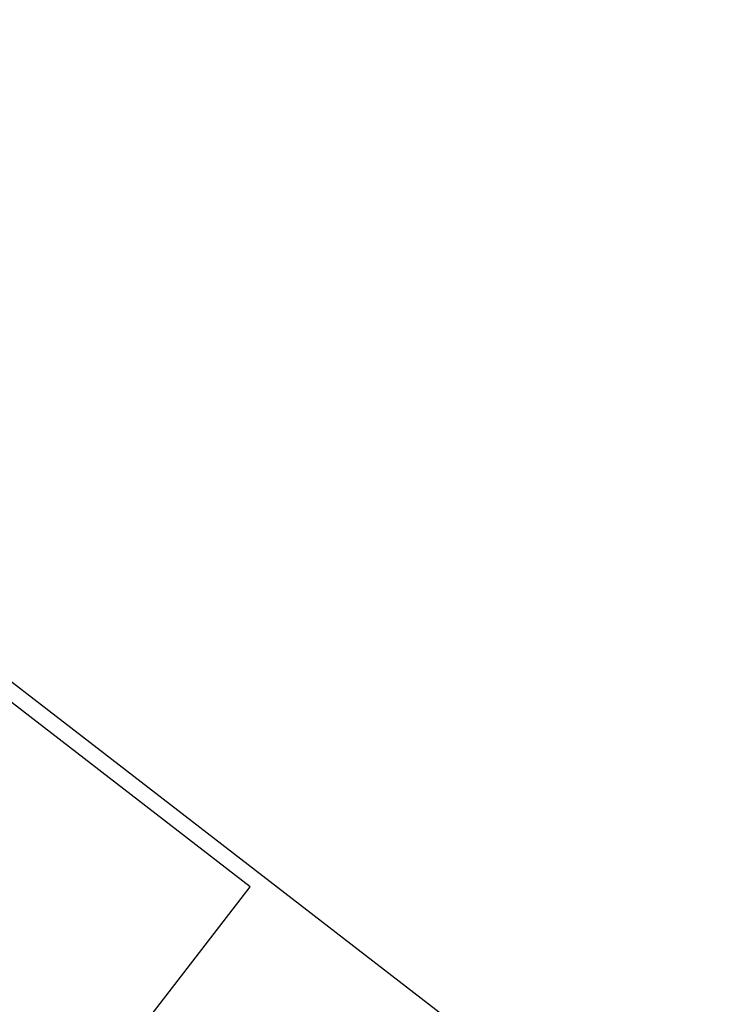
# Model space of a CAD drawing. Extents: x 449544 to 450624, y 436205 to 437134.
# Tile 16 of 16: x 450403 to 450624, y 436513 to 436819. Entities that reach past the tile are written whole.
import ezdxf

# ---------------------------------------------------------------- set-up
doc = ezdxf.new("R2010")
doc.units = 0
doc.header["$LTSCALE"] = 2
doc.header["$MEASUREMENT"] = 0
doc.linetypes.add('AUSGEZOGEN', pattern=[0])
doc.linetypes.add('STRICHPT-X3', pattern=[3, 1.5, -0.75, 0, -0.75])
doc.layers.get('0').update_dxf_attribs({"linetype": 'AUSGEZOGEN'})
for name, color, linetype in [('ACHSE', 250, 'STRICHPT-X3'), ('Planeinteilung', 6, 'CONTINUOUS'), ('RAHMEN', 250, 'AUSGEZOGEN')]:
    doc.layers.add(name, color=color, linetype=linetype)

# ---------------------------------------------------------------- blocks, each defined once
blk = doc.blocks.new('1135297')
blk.add_line((1135, 297), (0, 297))
at = {"layer": 'RAHMEN'}
for p, q in [((950, 292), (25, 292)), ((950, 5), (950, 292))]:
    blk.add_line(p, q, dxfattribs=at)

msp = doc.modelspace()

# ---------------------------------------------------------------- linework, layer by layer
at = {"layer": 'ACHSE'}
for points in [[(449723.72, 436947.11, -0.000002), (449783.09, 436901.28, 0.000001), (449842.47, 436855.45, 0.000004), (449891.94, 436817.26, -0.000003), (449941.42, 436779.08, -0.000002), (449990.89, 436740.89, 0.000003), (450040.37, 436702.7)], [(450139.32, 436626.32), (450159.11, 436611.04, 0.000014), (450163.53, 436607.63, 0.000004), (450178.9, 436595.77, 0.000038), (450188.79, 436588.13, -0.000052), (450198.69, 436580.5, -0.00008), (450208.58, 436572.86, 0.000069), (450218.48, 436565.22, 0.000001), (450230.59, 436555.87, 0.000002), (450238.27, 436549.94, 0.000001), (450248.17, 436542.3, -0.000002), (450258.06, 436534.67, -0.000014), (450267.96, 436527.03, 0.00001), (450277.85, 436519.39, 0.000018), (450287.75, 436511.75, -0.000028), (450297.64, 436504.12)], [(450347.12, 436465.93, -0.000001), (450357.01, 436458.29, -0.000011)], [(450060.16, 436687.42, 0.000003), (450070.05, 436679.78, -0.000002), (450079.95, 436672.15, -0.000014), (450089.84, 436664.51, 0.00001), (450099.74, 436656.87, 0.000018), (450109.63, 436649.23, -0.000028), (450119.53, 436641.6)], [(450358.18, 436457.39, -0.000002), (450363.73, 436453.1, -0.001382)]]:
    msp.add_lwpolyline(points, format="xyb", dxfattribs=at)

# ---------------------------------------------------------------- block references
at = {"layer": 'Planeinteilung', "linetype": 'Continuous', "rotation": 322.3369009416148}
msp.add_blockref('1135297', (449543.73, 436898.45), dxfattribs=at)

doc.saveas('drawing.dxf')
